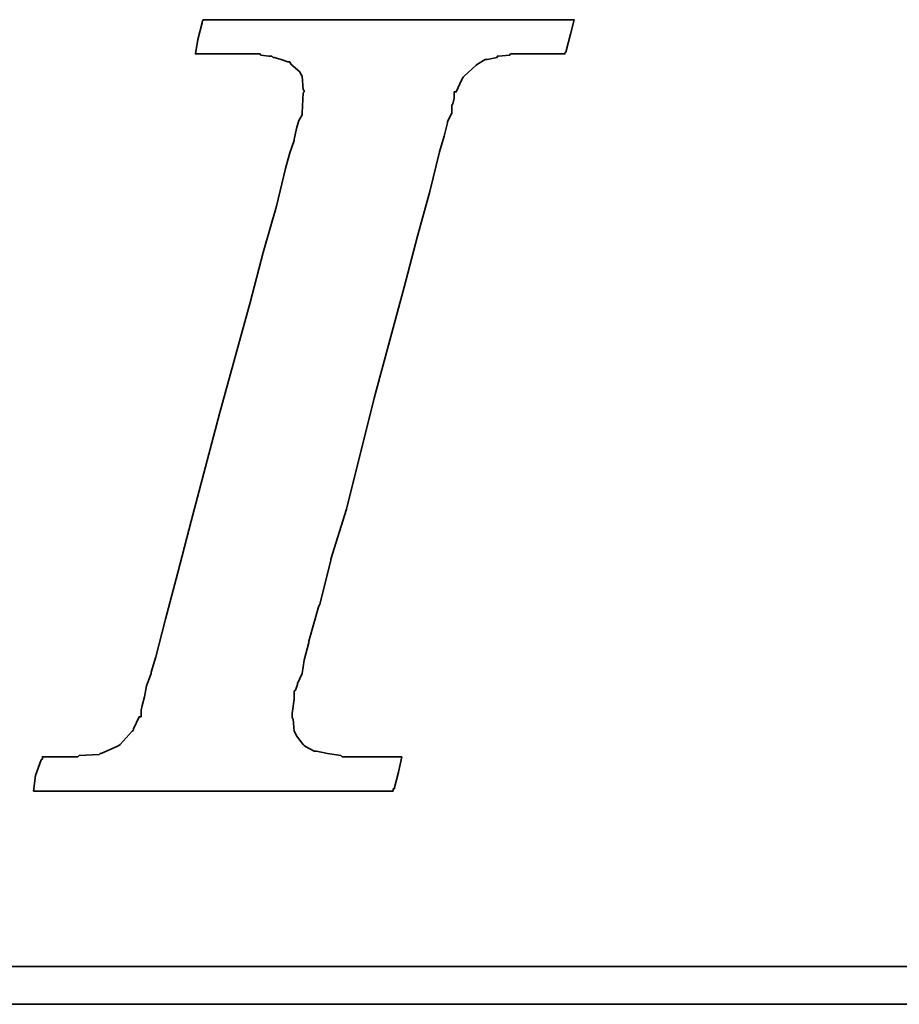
# Model space of a CAD drawing. Header units: millimetres. Extents: x -52 to 340, y -61 to 93.
# Tile 33 of 101: x 112.39 to 114.18, y 2 to 4. Entities that reach past the tile are written whole.
import ezdxf

# ---------------------------------------------------------------- set-up
doc = ezdxf.new("R2010")
doc.units = ezdxf.units.MM
doc.layers.add('DIM', color=4, linetype='Continuous')
doc.layers.add('layer 1', color=7, linetype='Continuous')

# ---------------------------------------------------------------- blocks, each defined once
blk = doc.blocks.new('TBI MOTION logo(完整正式版)')
at = {"layer": 'layer 1', "color": 22, "lineweight": 35}
for points, knots in [([(-40.59125, -7.94375), (-40.59125, -7.94375), (-40.97375, -7.94375), (-40.97375, -7.94375), (-40.97375, -7.94375), (-40.97375, -7.94375), (-41.38125, -7.94375), (-41.38125, -7.94375), (-41.38125, -7.94375), (-41.38125, -7.94375), (-41.54875, -7.94375), (-41.54875, -7.94375), (-41.54875, -7.94375), (-41.54875, -7.94375), (-41.59875, -7.94375), (-41.59875, -7.94375), (-41.59875, -7.94375), (-41.59875, -7.94375), (-41.88375, -7.94375), (-41.88375, -7.94375), (-41.88375, -7.94375), (-41.88375, -7.94375), (-41.90875, -7.91875), (-41.90875, -7.91875), (-41.90875, -7.91875), (-41.90875, -7.91875), (-42.19875, -7.87125), (-42.19875, -7.87125), (-42.19875, -7.87125), (-42.19875, -7.87125), (-42.43875, -7.82375), (-42.43875, -7.82375), (-42.43875, -7.82375), (-42.43875, -7.82375), (-42.45875, -7.82375), (-42.45875, -7.82375), (-42.45875, -7.82375), (-42.45875, -7.82375), (-42.48625, -7.82375), (-42.48625, -7.82375), (-42.48625, -7.82375), (-42.48625, -7.82375), (-42.67625, -7.72375), (-42.67625, -7.72375), (-42.67625, -7.72375), (-42.67625, -7.72375), (-42.70125, -7.70375), (-42.70125, -7.70375), (-42.70125, -7.70375), (-42.70125, -7.70375), (-42.72375, -7.67875), (-42.72375, -7.67875), (-42.72375, -7.67875), (-42.72375, -7.67875), (-42.86875, -7.48875), (-42.86875, -7.48875), (-42.86875, -7.48875), (-42.86875, -7.48875), (-42.89375, -7.43875), (-42.89375, -7.43875), (-42.89375, -7.43875), (-42.89375, -7.43875), (-42.91875, -7.38875), (-42.91875, -7.38875), (-42.91875, -7.38875), (-42.91875, -7.38875), (-42.93875, -7.12875), (-42.93875, -7.12875), (-42.93875, -7.12875), (-42.93875, -7.12875), (-42.96375, -7.10375), (-42.96375, -7.10375), (-42.96375, -7.10375), (-42.96375, -7.10375), (-42.96375, -7.05375), (-42.96375, -7.05375), (-42.96375, -7.05375), (-42.96375, -7.05375), (-42.96375, -7.00875), (-42.96375, -7.00875), (-42.96375, -7.00875), (-42.96375, -7.00875), (-42.91875, -6.69625), (-42.91875, -6.69625), (-42.91875, -6.69625), (-42.91875, -6.69625), (-42.91875, -6.62375), (-42.91875, -6.62375), (-42.91875, -6.62375), (-42.91875, -6.62375), (-42.91875, -6.59625), (-42.91875, -6.59625), (-42.91875, -6.59625), (-42.91875, -6.59625), (-42.91875, -6.57375), (-42.91875, -6.57375), (-42.91875, -6.57375), (-42.91875, -6.57375), (-42.91875, -6.52875), (-42.91875, -6.52875), (-42.91875, -6.52875), (-42.91875, -6.52875), (-42.89375, -6.50375), (-42.89375, -6.50375), (-42.89375, -6.50375), (-42.89375, -6.50375), (-42.84375, -6.38375), (-42.84375, -6.38375), (-42.84375, -6.38375), (-42.84375, -6.38375), (-42.84375, -6.35875), (-42.84375, -6.35875), (-42.84375, -6.35875), (-42.84375, -6.35875), (-42.74625, -6.14375), (-42.74625, -6.14375), (-42.74625, -6.14375), (-42.74625, -6.14375), (-42.70125, -5.85375), (-42.70125, -5.85375), (-42.70125, -5.85375), (-42.70125, -5.85375), (-42.60375, -5.47125), (-42.60375, -5.47125), (-42.60375, -5.47125), (-42.60375, -5.47125), (-42.60375, -5.44875), (-42.60375, -5.44875), (-42.60375, -5.44875), (-42.60375, -5.44875), (-42.38875, -4.67875), (-42.38875, -4.67875), (-42.38875, -4.67875), (-42.38875, -4.67875), (-42.36375, -4.65375), (-42.36375, -4.65375), (-42.36375, -4.65375), (-42.36375, -4.65375), (-42.12375, -3.69625), (-42.12375, -3.69625), (-42.12375, -3.69625), (-42.12375, -3.69625), (-42.12375, -3.67374), (-42.12375, -3.67374), (-42.12375, -3.67374), (-42.12375, -3.67374), (-41.78875, -2.59374), (-41.78875, -2.59374), (-41.78875, -2.59374), (-41.78875, -2.59374), (-41.18875, -0.19375), (-41.18875, -0.19375), (-41.18875, -0.19375), (-41.18875, -0.19375), (-40.54375, 2.20624), (-40.54375, 2.20624), (-40.54375, 2.20624), (-40.54375, 2.20624), (-40.25375, 3.30875), (-40.25375, 3.30875), (-40.25375, 3.30875), (-40.25375, 3.30875), (-39.98875, 4.27125), (-39.98875, 4.27125), (-39.98875, 4.27125), (-39.98875, 4.27125), (-39.77375, 5.13125), (-39.77375, 5.13125), (-39.77375, 5.13125), (-39.77375, 5.13125), (-39.67875, 5.47125), (-39.67875, 5.47125), (-39.67875, 5.47125), (-39.67875, 5.47125), (-39.60375, 5.75625), (-39.60375, 5.75625), (-39.60375, 5.75625), (-39.60375, 5.75625), (-39.60375, 5.78125), (-39.60375, 5.78125), (-39.60375, 5.78125), (-39.60375, 5.78125), (-39.50875, 5.97125), (-39.50875, 5.97125), (-39.50875, 5.97125), (-39.50875, 5.97125), (-39.50875, 6.13875), (-39.50875, 6.13875), (-39.50875, 6.13875), (-39.50875, 6.13875), (-39.48625, 6.16625), (-39.48625, 6.16625), (-39.48625, 6.16625), (-39.48625, 6.16625), (-39.46125, 6.28625), (-39.46125, 6.28625), (-39.46125, 6.28625), (-39.46125, 6.28625), (-39.46125, 6.42625), (-39.46125, 6.42625), (-39.46125, 6.42625), (-39.46125, 6.42625), (-39.41375, 6.42625), (-39.41375, 6.42625), (-39.41375, 6.42625), (-39.41375, 6.42625), (-39.29375, 6.69125), (-39.29375, 6.69125), (-39.29375, 6.69125), (-39.29375, 6.69125), (-39.26875, 6.74125), (-39.26875, 6.74125), (-39.26875, 6.74125), (-39.26875, 6.74125), (-39.24375, 6.76625), (-39.24375, 6.76625), (-39.24375, 6.76625), (-39.24375, 6.76625), (-38.98375, 7.00624), (-38.98375, 7.00624), (-38.98375, 7.00624), (-38.98375, 7.00624), (-38.95625, 7.02624), (-38.95625, 7.02624), (-38.95625, 7.02624), (-38.95625, 7.02624), (-38.78875, 7.12624), (-38.78875, 7.12624), (-38.78875, 7.12624), (-38.78875, 7.12624), (-38.76375, 7.12624), (-38.76375, 7.12624), (-38.76375, 7.12624), (-38.76375, 7.12624), (-38.74375, 7.12624), (-38.74375, 7.12624), (-38.74375, 7.12624), (-38.74375, 7.12624), (-38.52875, 7.17125), (-38.52875, 7.17125), (-38.52875, 7.17125), (-38.52875, 7.17125), (-38.52875, 7.19624), (-38.52875, 7.19624), (-38.52875, 7.19624), (-38.52875, 7.19624), (-38.50375, 7.19624), (-38.50375, 7.19624), (-38.50375, 7.19624), (-38.50375, 7.19624), (-38.26125, 7.21875), (-38.26125, 7.21875), (-38.26125, 7.21875), (-38.26125, 7.21875), (-38.23875, 7.24624), (-38.23875, 7.24624), (-38.23875, 7.24624), (-38.23875, 7.24624), (-38.21625, 7.24624), (-38.21625, 7.24624), (-38.21625, 7.24624), (-38.21625, 7.24624), (-38.18875, 7.24624), (-38.18875, 7.24624), (-38.18875, 7.24624), (-38.18875, 7.24624), (-37.90375, 7.24624), (-37.90375, 7.24624), (-37.90375, 7.24624), (-37.90375, 7.24624), (-37.85375, 7.24624), (-37.85375, 7.24624), (-37.85375, 7.24624), (-37.85375, 7.24624), (-37.75875, 7.24624), (-37.75875, 7.24624), (-37.75875, 7.24624), (-37.75875, 7.24624), (-37.42375, 7.24624), (-37.42375, 7.24624), (-37.42375, 7.24624), (-37.42375, 7.24624), (-37.08875, 7.24624), (-37.08875, 7.24624), (-37.08875, 7.24624), (-37.08875, 7.24624), (-37.06375, 7.24624), (-37.06375, 7.24624), (-37.06375, 7.24624), (-37.06375, 7.24624), (-37.06375, 7.26624), (-37.06375, 7.26624), (-37.06375, 7.26624), (-37.06375, 7.26624), (-37.03875, 7.29125), (-37.03875, 7.29125), (-37.03875, 7.29125), (-37.03875, 7.29125), (-37.03875, 7.31625), (-37.03875, 7.31625), (-37.03875, 7.31625), (-37.03875, 7.31625), (-36.94125, 7.67625), (-36.94125, 7.67625), (-36.94125, 7.67625), (-36.94125, 7.67625), (-36.86875, 7.98625), (-36.86875, 7.98625), (-36.86875, 7.98625), (-36.86875, 7.98625), (-36.98875, 7.98625), (-36.98875, 7.98625), (-36.98875, 7.98625), (-36.98875, 7.98625), (-37.42375, 7.98625), (-37.42375, 7.98625), (-37.42375, 7.98625), (-37.42375, 7.98625), (-37.94875, 7.98625), (-37.94875, 7.98625), (-37.94875, 7.98625), (-37.94875, 7.98625), (-38.57375, 7.98625), (-38.57375, 7.98625), (-38.57375, 7.98625), (-38.57375, 7.98625), (-39.29375, 7.98625), (-39.29375, 7.98625), (-39.29375, 7.98625), (-39.29375, 7.98625), (-40.82875, 7.98625), (-40.82875, 7.98625), (-40.82875, 7.98625), (-40.82875, 7.98625), (-42.36375, 7.98625), (-42.36375, 7.98625), (-42.36375, 7.98625), (-42.36375, 7.98625), (-43.08375, 7.98625), (-43.08375, 7.98625), (-43.08375, 7.98625), (-43.08375, 7.98625), (-43.70875, 7.98625), (-43.70875, 7.98625), (-43.70875, 7.98625), (-43.70875, 7.98625), (-44.23375, 7.98625), (-44.23375, 7.98625), (-44.23375, 7.98625), (-44.23375, 7.98625), (-44.66875, 7.98625), (-44.66875, 7.98625), (-44.66875, 7.98625), (-44.66875, 7.98625), (-44.88375, 7.98625), (-44.88375, 7.98625), (-44.88375, 7.98625), (-44.88375, 7.98625), (-44.90875, 7.94125), (-44.90875, 7.94125), (-44.90875, 7.94125), (-44.90875, 7.94125), (-44.90875, 7.91625), (-44.90875, 7.91625), (-44.90875, 7.91625), (-44.90875, 7.91625), (-45.00375, 7.55625), (-45.00375, 7.55625), (-45.00375, 7.55625), (-45.00375, 7.55625), (-45.05375, 7.24624), (-45.05375, 7.24624), (-45.05375, 7.24624), (-45.05375, 7.24624), (-44.61875, 7.24624), (-44.61875, 7.24624), (-44.61875, 7.24624), (-44.61875, 7.24624), (-44.11375, 7.24624), (-44.11375, 7.24624), (-44.11375, 7.24624), (-44.11375, 7.24624), (-43.99375, 7.24624), (-43.99375, 7.24624), (-43.99375, 7.24624), (-43.99375, 7.24624), (-43.94625, 7.24624), (-43.94625, 7.24624), (-43.94625, 7.24624), (-43.94625, 7.24624), (-43.92374, 7.24624), (-43.92374, 7.24624), (-43.92374, 7.24624), (-43.92374, 7.24624), (-43.65875, 7.24624), (-43.65875, 7.24624), (-43.65875, 7.24624), (-43.65875, 7.24624), (-43.63875, 7.21875), (-43.63875, 7.21875), (-43.63875, 7.21875), (-43.63875, 7.21875), (-43.46875, 7.19624), (-43.46875, 7.19624), (-43.46875, 7.19624), (-43.46875, 7.19624), (-43.39875, 7.19624), (-43.39875, 7.19624), (-43.39875, 7.19624), (-43.39875, 7.19624), (-43.37125, 7.17125), (-43.37125, 7.17125), (-43.37125, 7.17125), (-43.37125, 7.17125), (-43.34875, 7.17125), (-43.34875, 7.17125), (-43.34875, 7.17125), (-43.34875, 7.17125), (-43.20375, 7.12624), (-43.20375, 7.12624), (-43.20375, 7.12624), (-43.20375, 7.12624), (-43.05875, 7.07624), (-43.05875, 7.07624), (-43.05875, 7.07624), (-43.05875, 7.07624), (-43.01375, 7.07624), (-43.01375, 7.07624), (-43.01375, 7.07624), (-43.01375, 7.07624), (-42.98875, 7.02624), (-42.98875, 7.02624), (-42.98875, 7.02624), (-42.98875, 7.02624), (-42.79875, 6.86125), (-42.79875, 6.86125), (-42.79875, 6.86125), (-42.79875, 6.86125), (-42.77375, 6.81125), (-42.77375, 6.81125), (-42.77375, 6.81125), (-42.77375, 6.81125), (-42.74625, 6.76625), (-42.74625, 6.76625), (-42.74625, 6.76625), (-42.74625, 6.76625), (-42.72375, 6.47625), (-42.72375, 6.47625), (-42.72375, 6.47625), (-42.72375, 6.47625), (-42.70125, 6.45124), (-42.70125, 6.45124), (-42.70125, 6.45124), (-42.70125, 6.45124), (-42.70125, 6.42625), (-42.70125, 6.42625), (-42.70125, 6.42625), (-42.70125, 6.42625), (-42.72375, 6.40625), (-42.72375, 6.40625), (-42.72375, 6.40625), (-42.72375, 6.40625), (-42.74625, 5.97125), (-42.74625, 5.97125), (-42.74625, 5.97125), (-42.74625, 5.97125), (-42.74625, 5.94625), (-42.74625, 5.94625), (-42.74625, 5.94625), (-42.74625, 5.94625), (-42.74625, 5.92625), (-42.74625, 5.92625), (-42.74625, 5.92625), (-42.74625, 5.92625), (-42.77375, 5.87625), (-42.77375, 5.87625), (-42.77375, 5.87625), (-42.77375, 5.87625), (-42.81875, 5.80625), (-42.81875, 5.80625), (-42.81875, 5.80625), (-42.81875, 5.80625), (-42.86875, 5.63625), (-42.86875, 5.63625), (-42.86875, 5.63625), (-42.86875, 5.63625), (-42.91875, 5.39625), (-42.91875, 5.39625), (-42.91875, 5.39625), (-42.91875, 5.39625), (-42.91875, 5.37124), (-42.91875, 5.37124), (-42.91875, 5.37124), (-42.91875, 5.37124), (-43.01375, 5.10874), (-43.01375, 5.10874), (-43.01375, 5.10874), (-43.01375, 5.10874), (-43.10875, 4.77124), (-43.10875, 4.77124), (-43.10875, 4.77124), (-43.10875, 4.77124), (-43.29875, 3.95625), (-43.29875, 3.95625), (-43.29875, 3.95625), (-43.29875, 3.95625), (-43.58875, 2.95125), (-43.58875, 2.95125), (-43.58875, 2.95125), (-43.58875, 2.95125), (-43.87375, 1.87125), (-43.87375, 1.87125), (-43.87375, 1.87125), (-43.87375, 1.87125), (-44.52625, -0.50374), (-44.52625, -0.50374), (-44.52625, -0.50374), (-44.52625, -0.50374), (-45.14875, -2.85375), (-45.14875, -2.85375), (-45.14875, -2.85375), (-45.14875, -2.85375), (-45.43375, -3.95875), (-45.43375, -3.95875), (-45.43375, -3.95875), (-45.43375, -3.95875), (-45.69875, -4.96875), (-45.69875, -4.96875), (-45.69875, -4.96875), (-45.69875, -4.96875), (-45.91375, -5.78375), (-45.91375, -5.78375), (-45.91375, -5.78375), (-45.91375, -5.78375), (-46.01375, -6.11875), (-46.01375, -6.11875), (-46.01375, -6.11875), (-46.01375, -6.11875), (-46.01375, -6.14375), (-46.01375, -6.14375), (-46.01375, -6.14375), (-46.01375, -6.14375), (-46.10875, -6.40875), (-46.10875, -6.40875), (-46.10875, -6.40875), (-46.10875, -6.40875), (-46.15375, -6.64875), (-46.15375, -6.64875), (-46.15375, -6.64875), (-46.15375, -6.64875), (-46.20375, -6.83875), (-46.20375, -6.83875), (-46.20375, -6.83875), (-46.20375, -6.83875), (-46.22875, -6.93375), (-46.22875, -6.93375), (-46.22875, -6.93375), (-46.22875, -6.93375), (-46.22875, -7.07875), (-46.22875, -7.07875), (-46.22875, -7.07875), (-46.22875, -7.07875), (-46.27375, -7.07875), (-46.27375, -7.07875), (-46.27375, -7.07875), (-46.27375, -7.07875), (-46.39375, -7.34375), (-46.39375, -7.34375), (-46.39375, -7.34375), (-46.39375, -7.34375), (-46.39375, -7.36875), (-46.39375, -7.36875), (-46.39375, -7.36875), (-46.39375, -7.36875), (-46.42125, -7.38875), (-46.42125, -7.38875), (-46.42125, -7.38875), (-46.42125, -7.38875), (-46.68375, -7.67875), (-46.68375, -7.67875), (-46.68375, -7.67875), (-46.68375, -7.67875), (-46.70875, -7.70375), (-46.70875, -7.70375), (-46.70875, -7.70375), (-46.70875, -7.70375), (-46.75375, -7.72375), (-46.75375, -7.72375), (-46.75375, -7.72375), (-46.75375, -7.72375), (-47.08875, -7.87125), (-47.08875, -7.87125), (-47.08875, -7.87125), (-47.08875, -7.87125), (-47.11625, -7.87125), (-47.11625, -7.87125), (-47.11625, -7.87125), (-47.11625, -7.87125), (-47.13875, -7.89375), (-47.13875, -7.89375), (-47.13875, -7.89375), (-47.13875, -7.89375), (-47.56875, -7.91875), (-47.56875, -7.91875), (-47.56875, -7.91875), (-47.56875, -7.91875), (-47.59625, -7.94375), (-47.59625, -7.94375), (-47.59625, -7.94375), (-47.59625, -7.94375), (-47.64375, -7.94375), (-47.64375, -7.94375), (-47.64375, -7.94375), (-47.64375, -7.94375), (-47.73625, -7.94375), (-47.73625, -7.94375), (-47.73625, -7.94375), (-47.73625, -7.94375), (-48.07375, -7.94375), (-48.07375, -7.94375), (-48.07375, -7.94375), (-48.07375, -7.94375), (-48.36125, -7.94375), (-48.36125, -7.94375), (-48.36125, -7.94375), (-48.36125, -7.94375), (-48.36125, -7.96625), (-48.36125, -7.96625), (-48.36125, -7.96625), (-48.36125, -7.96625), (-48.36125, -7.99125), (-48.36125, -7.99125), (-48.36125, -7.99125), (-48.36125, -7.99125), (-48.38875, -8.01375), (-48.38875, -8.01375), (-48.38875, -8.01375), (-48.38875, -8.01375), (-48.50875, -8.34875), (-48.50875, -8.34875), (-48.50875, -8.34875), (-48.50875, -8.34875), (-48.55375, -8.68625), (-48.55375, -8.68625), (-48.55375, -8.68625), (-48.55375, -8.68625), (-48.45875, -8.68625), (-48.45875, -8.68625), (-48.45875, -8.68625), (-48.45875, -8.68625), (-48.07375, -8.68625), (-48.07375, -8.68625), (-48.07375, -8.68625), (-48.07375, -8.68625), (-47.52375, -8.68625), (-47.52375, -8.68625), (-47.52375, -8.68625), (-47.52375, -8.68625), (-46.92375, -8.68625), (-46.92375, -8.68625), (-46.92375, -8.68625), (-46.92375, -8.68625), (-46.25375, -8.68625), (-46.25375, -8.68625), (-46.25375, -8.68625), (-46.25375, -8.68625), (-46.20375, -8.68625), (-46.20375, -8.68625), (-46.20375, -8.68625), (-46.20375, -8.68625), (-44.71375, -8.68625), (-44.71375, -8.68625), (-44.71375, -8.68625), (-44.71375, -8.68625), (-43.22875, -8.68625), (-43.22875, -8.68625), (-43.22875, -8.68625), (-43.22875, -8.68625), (-42.55875, -8.68625), (-42.55875, -8.68625), (-42.55875, -8.68625), (-42.55875, -8.68625), (-42.50875, -8.68625), (-42.50875, -8.68625), (-42.50875, -8.68625), (-42.50875, -8.68625), (-41.93375, -8.68625), (-41.93375, -8.68625), (-41.93375, -8.68625), (-41.93375, -8.68625), (-41.38125, -8.68625), (-41.38125, -8.68625), (-41.38125, -8.68625), (-41.38125, -8.68625), (-40.97375, -8.68625), (-40.97375, -8.68625), (-40.97375, -8.68625), (-40.97375, -8.68625), (-40.78125, -8.68625), (-40.78125, -8.68625), (-40.78125, -8.68625), (-40.78125, -8.68625), (-40.78125, -8.63875), (-40.78125, -8.63875), (-40.78125, -8.63875), (-40.78125, -8.63875), (-40.75875, -8.63875), (-40.75875, -8.63875), (-40.75875, -8.63875), (-40.75875, -8.63875), (-40.66375, -8.27875), (-40.66375, -8.27875), (-40.66375, -8.27875), (-40.66375, -8.27875), (-40.59125, -7.94375), (-40.59125, -7.94375)], [0, 0, 0, 0, 0.00558659, 0.00558659, 0.00558659, 0.00558659, 0.01117318, 0.01117318, 0.01117318, 0.01117318, 0.01675978, 0.01675978, 0.01675978, 0.01675978, 0.02234637, 0.02234637, 0.02234637, 0.02234637, 0.02793296, 0.02793296, 0.02793296, 0.02793296, 0.03351955, 0.03351955, 0.03351955, 0.03351955, 0.03910615, 0.03910615, 0.03910615, 0.03910615, 0.04469274, 0.04469274, 0.04469274, 0.04469274, 0.05027933, 0.05027933, 0.05027933, 0.05027933, 0.05586592, 0.05586592, 0.05586592, 0.05586592, 0.06145251, 0.06145251, 0.06145251, 0.06145251, 0.06703911, 0.06703911, 0.06703911, 0.06703911, 0.0726257, 0.0726257, 0.0726257, 0.0726257, 0.07821229, 0.07821229, 0.07821229, 0.07821229, 0.08379888, 0.08379888, 0.08379888, 0.08379888, 0.08938547, 0.08938547, 0.08938547, 0.08938547, 0.09497207, 0.09497207, 0.09497207, 0.09497207, 0.10055866, 0.10055866, 0.10055866, 0.10055866, 0.10614525, 0.10614525, 0.10614525, 0.10614525, 0.11173184, 0.11173184, 0.11173184, 0.11173184, 0.11731844, 0.11731844, 0.11731844, 0.11731844, 0.12290503, 0.12290503, 0.12290503, 0.12290503, 0.12849162, 0.12849162, 0.12849162, 0.12849162, 0.13407821, 0.13407821, 0.13407821, 0.13407821, 0.1396648, 0.1396648, 0.1396648, 0.1396648, 0.1452514, 0.1452514, 0.1452514, 0.1452514, 0.15083799, 0.15083799, 0.15083799, 0.15083799, 0.15642458, 0.15642458, 0.15642458, 0.15642458, 0.16201117, 0.16201117, 0.16201117, 0.16201117, 0.16759777, 0.16759777, 0.16759777, 0.16759777, 0.17318436, 0.17318436, 0.17318436, 0.17318436, 0.17877095, 0.17877095, 0.17877095, 0.17877095, 0.18435754, 0.18435754, 0.18435754, 0.18435754, 0.18994413, 0.18994413, 0.18994413, 0.18994413, 0.19553073, 0.19553073, 0.19553073, 0.19553073, 0.20111732, 0.20111732, 0.20111732, 0.20111732, 0.20670391, 0.20670391, 0.20670391, 0.20670391, 0.2122905, 0.2122905, 0.2122905, 0.2122905, 0.21787709, 0.21787709, 0.21787709, 0.21787709, 0.22346369, 0.22346369, 0.22346369, 0.22346369, 0.22905028, 0.22905028, 0.22905028, 0.22905028, 0.23463687, 0.23463687, 0.23463687, 0.23463687, 0.24022346, 0.24022346, 0.24022346, 0.24022346, 0.24581006, 0.24581006, 0.24581006, 0.24581006, 0.25139665, 0.25139665, 0.25139665, 0.25139665, 0.25698324, 0.25698324, 0.25698324, 0.25698324, 0.26256983, 0.26256983, 0.26256983, 0.26256983, 0.26815642, 0.26815642, 0.26815642, 0.26815642, 0.27374302, 0.27374302, 0.27374302, 0.27374302, 0.27932961, 0.27932961, 0.27932961, 0.27932961, 0.2849162, 0.2849162, 0.2849162, 0.2849162, 0.29050279, 0.29050279, 0.29050279, 0.29050279, 0.29608939, 0.29608939, 0.29608939, 0.29608939, 0.30167598, 0.30167598, 0.30167598, 0.30167598, 0.30726257, 0.30726257, 0.30726257, 0.30726257, 0.31284916, 0.31284916, 0.31284916, 0.31284916, 0.31843575, 0.31843575, 0.31843575, 0.31843575, 0.32402235, 0.32402235, 0.32402235, 0.32402235, 0.32960894, 0.32960894, 0.32960894, 0.32960894, 0.33519553, 0.33519553, 0.33519553, 0.33519553, 0.34078212, 0.34078212, 0.34078212, 0.34078212, 0.34636872, 0.34636872, 0.34636872, 0.34636872, 0.35195531, 0.35195531, 0.35195531, 0.35195531, 0.3575419, 0.3575419, 0.3575419, 0.3575419, 0.36312849, 0.36312849, 0.36312849, 0.36312849, 0.36871508, 0.36871508, 0.36871508, 0.36871508, 0.37430168, 0.37430168, 0.37430168, 0.37430168, 0.37988827, 0.37988827, 0.37988827, 0.37988827, 0.38547486, 0.38547486, 0.38547486, 0.38547486, 0.39106145, 0.39106145, 0.39106145, 0.39106145, 0.39664804, 0.39664804, 0.39664804, 0.39664804, 0.40223464, 0.40223464, 0.40223464, 0.40223464, 0.40782123, 0.40782123, 0.40782123, 0.40782123, 0.41340782, 0.41340782, 0.41340782, 0.41340782, 0.41899441, 0.41899441, 0.41899441, 0.41899441, 0.42458101, 0.42458101, 0.42458101, 0.42458101, 0.4301676, 0.4301676, 0.4301676, 0.4301676, 0.43575419, 0.43575419, 0.43575419, 0.43575419, 0.44134078, 0.44134078, 0.44134078, 0.44134078, 0.44692737, 0.44692737, 0.44692737, 0.44692737, 0.45251397, 0.45251397, 0.45251397, 0.45251397, 0.45810056, 0.45810056, 0.45810056, 0.45810056, 0.46368715, 0.46368715, 0.46368715, 0.46368715, 0.46927374, 0.46927374, 0.46927374, 0.46927374, 0.47486034, 0.47486034, 0.47486034, 0.47486034, 0.48044693, 0.48044693, 0.48044693, 0.48044693, 0.48603352, 0.48603352, 0.48603352, 0.48603352, 0.49162011, 0.49162011, 0.49162011, 0.49162011, 0.4972067, 0.4972067, 0.4972067, 0.4972067, 0.5027933, 0.5027933, 0.5027933, 0.5027933, 0.50837989, 0.50837989, 0.50837989, 0.50837989, 0.51396648, 0.51396648, 0.51396648, 0.51396648, 0.51955307, 0.51955307, 0.51955307, 0.51955307, 0.52513966, 0.52513966, 0.52513966, 0.52513966, 0.53072626, 0.53072626, 0.53072626, 0.53072626, 0.53631285, 0.53631285, 0.53631285, 0.53631285, 0.54189944, 0.54189944, 0.54189944, 0.54189944, 0.54748603, 0.54748603, 0.54748603, 0.54748603, 0.55307263, 0.55307263, 0.55307263, 0.55307263, 0.55865922, 0.55865922, 0.55865922, 0.55865922, 0.56424581, 0.56424581, 0.56424581, 0.56424581, 0.5698324, 0.5698324, 0.5698324, 0.5698324, 0.57541899, 0.57541899, 0.57541899, 0.57541899, 0.58100559, 0.58100559, 0.58100559, 0.58100559, 0.58659218, 0.58659218, 0.58659218, 0.58659218, 0.59217877, 0.59217877, 0.59217877, 0.59217877, 0.59776536, 0.59776536, 0.59776536, 0.59776536, 0.60335196, 0.60335196, 0.60335196, 0.60335196, 0.60893855, 0.60893855, 0.60893855, 0.60893855, 0.61452514, 0.61452514, 0.61452514, 0.61452514, 0.62011173, 0.62011173, 0.62011173, 0.62011173, 0.62569832, 0.62569832, 0.62569832, 0.62569832, 0.63128492, 0.63128492, 0.63128492, 0.63128492, 0.63687151, 0.63687151, 0.63687151, 0.63687151, 0.6424581, 0.6424581, 0.6424581, 0.6424581, 0.64804469, 0.64804469, 0.64804469, 0.64804469, 0.65363128, 0.65363128, 0.65363128, 0.65363128, 0.65921788, 0.65921788, 0.65921788, 0.65921788, 0.66480447, 0.66480447, 0.66480447, 0.66480447, 0.67039106, 0.67039106, 0.67039106, 0.67039106, 0.67597765, 0.67597765, 0.67597765, 0.67597765, 0.68156425, 0.68156425, 0.68156425, 0.68156425, 0.68715084, 0.68715084, 0.68715084, 0.68715084, 0.69273743, 0.69273743, 0.69273743, 0.69273743, 0.69832402, 0.69832402, 0.69832402, 0.69832402, 0.70391061, 0.70391061, 0.70391061, 0.70391061, 0.70949721, 0.70949721, 0.70949721, 0.70949721, 0.7150838, 0.7150838, 0.7150838, 0.7150838, 0.72067039, 0.72067039, 0.72067039, 0.72067039, 0.72625698, 0.72625698, 0.72625698, 0.72625698, 0.73184358, 0.73184358, 0.73184358, 0.73184358, 0.73743017, 0.73743017, 0.73743017, 0.73743017, 0.74301676, 0.74301676, 0.74301676, 0.74301676, 0.74860335, 0.74860335, 0.74860335, 0.74860335, 0.75418994, 0.75418994, 0.75418994, 0.75418994, 0.75977654, 0.75977654, 0.75977654, 0.75977654, 0.76536313, 0.76536313, 0.76536313, 0.76536313, 0.77094972, 0.77094972, 0.77094972, 0.77094972, 0.77653631, 0.77653631, 0.77653631, 0.77653631, 0.78212291, 0.78212291, 0.78212291, 0.78212291, 0.7877095, 0.7877095, 0.7877095, 0.7877095, 0.79329609, 0.79329609, 0.79329609, 0.79329609, 0.79888268, 0.79888268, 0.79888268, 0.79888268, 0.80446927, 0.80446927, 0.80446927, 0.80446927, 0.81005587, 0.81005587, 0.81005587, 0.81005587, 0.81564246, 0.81564246, 0.81564246, 0.81564246, 0.82122905, 0.82122905, 0.82122905, 0.82122905, 0.82681564, 0.82681564, 0.82681564, 0.82681564, 0.83240223, 0.83240223, 0.83240223, 0.83240223, 0.83798883, 0.83798883, 0.83798883, 0.83798883, 0.84357542, 0.84357542, 0.84357542, 0.84357542, 0.84916201, 0.84916201, 0.84916201, 0.84916201, 0.8547486, 0.8547486, 0.8547486, 0.8547486, 0.8603352, 0.8603352, 0.8603352, 0.8603352, 0.86592179, 0.86592179, 0.86592179, 0.86592179, 0.87150838, 0.87150838, 0.87150838, 0.87150838, 0.87709497, 0.87709497, 0.87709497, 0.87709497, 0.88268156, 0.88268156, 0.88268156, 0.88268156, 0.88826816, 0.88826816, 0.88826816, 0.88826816, 0.89385475, 0.89385475, 0.89385475, 0.89385475, 0.89944134, 0.89944134, 0.89944134, 0.89944134, 0.90502793, 0.90502793, 0.90502793, 0.90502793, 0.91061453, 0.91061453, 0.91061453, 0.91061453, 0.91620112, 0.91620112, 0.91620112, 0.91620112, 0.92178771, 0.92178771, 0.92178771, 0.92178771, 0.9273743, 0.9273743, 0.9273743, 0.9273743, 0.93296089, 0.93296089, 0.93296089, 0.93296089, 0.93854749, 0.93854749, 0.93854749, 0.93854749, 0.94413408, 0.94413408, 0.94413408, 0.94413408, 0.94972067, 0.94972067, 0.94972067, 0.94972067, 0.95530726, 0.95530726, 0.95530726, 0.95530726, 0.96089385, 0.96089385, 0.96089385, 0.96089385, 0.96648045, 0.96648045, 0.96648045, 0.96648045, 0.97206704, 0.97206704, 0.97206704, 0.97206704, 0.97765363, 0.97765363, 0.97765363, 0.97765363, 0.98324022, 0.98324022, 0.98324022, 0.98324022, 0.98882682, 0.98882682, 0.98882682, 0.98882682, 0.99441341, 0.99441341, 0.99441341, 0.99441341, 1, 1, 1, 1]), ([(75.90875, -9.47875), (75.90875, -9.47875), (75.90875, -12.28625), (75.90875, -12.28625), (75.90875, -12.28625), (75.90875, -12.28625), (75.90875, -12.47875), (75.90875, -12.47875), (75.90875, -12.47875), (75.90875, -12.47875), (75.71625, -12.47875), (75.71625, -12.47875), (75.71625, -12.47875), (75.71625, -12.47875), (-88.32875, -12.47875), (-88.32875, -12.47875), (-88.32875, -12.47875), (-88.32875, -12.47875), (-88.32875, -13.29375), (-88.32875, -13.29375), (-88.32875, -13.29375), (-88.32875, -13.29375), (82.89125, -13.29375), (82.89125, -13.29375), (82.89125, -13.29375), (82.89125, -13.29375), (75.90875, -9.47875), (75.90875, -9.47875)], [0, 0, 0, 0, 0.14285714, 0.14285714, 0.14285714, 0.14285714, 0.28571429, 0.28571429, 0.28571429, 0.28571429, 0.42857143, 0.42857143, 0.42857143, 0.42857143, 0.57142857, 0.57142857, 0.57142857, 0.57142857, 0.71428571, 0.71428571, 0.71428571, 0.71428571, 0.85714286, 0.85714286, 0.85714286, 0.85714286, 1, 1, 1, 1])]:
    blk.add_open_spline(points, degree=3, knots=knots, dxfattribs=at)

msp = doc.modelspace()

# ---------------------------------------------------------------- block references
at = {"layer": 'DIM', "color": 7, "xscale": 0.09408959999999, "yscale": 0.09408959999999, "zscale": 0.09408959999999}
msp.add_blockref('TBI MOTION logo(完整正式版)', (116.9904, 3.2515), dxfattribs=at)

doc.saveas('drawing.dxf')
